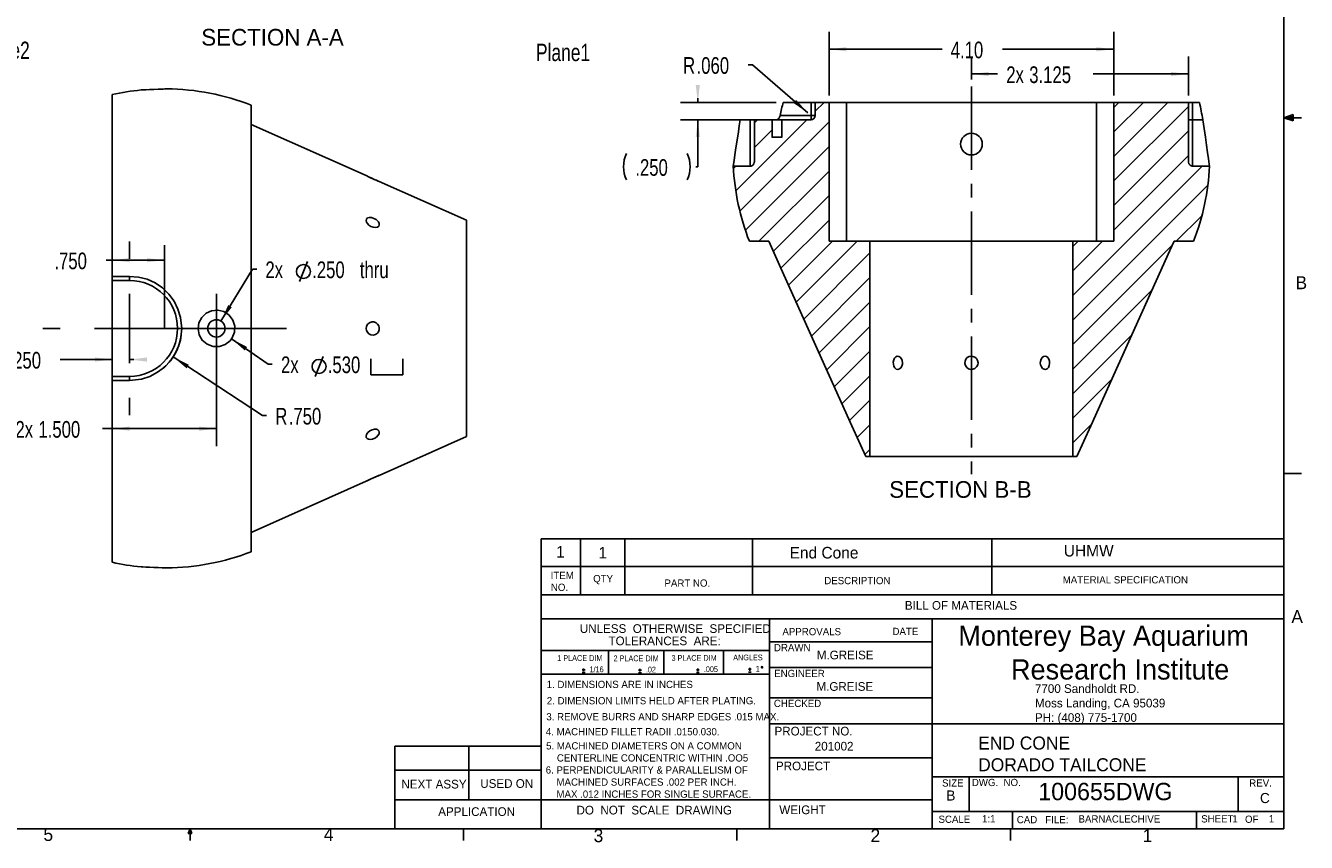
# Model space of a CAD drawing. Extents: x 0.5 to 16.5, y 0.3 to 10.8.
# Tile 2 of 3: x 7.3 to 16.5, y 0.3 to 6.2. Entities that reach past the tile are written whole.
import ezdxf

# ---------------------------------------------------------------- set-up
doc = ezdxf.new("R2010")
doc.units = 0
doc.header["$PDSIZE"] = -1
doc.linetypes.add('SLDCENTERLINES0', pattern=[0.75, 0.6, -0.05, 0.05, -0.05])
doc.layers.get('0').update_dxf_attribs({"linetype": 'CONTINUOUS'})
doc.layers.get('DEFPOINTS').update_dxf_attribs({"linetype": 'CONTINUOUS'})
doc.dimstyles.new('SLDDIMSTYLE0', dxfattribs={"dimtxt": 0.12, "dimasz": 0.125, "dimexe": 0.125, "dimexo": 0.0625, "dimgap": 0.03, "dimtad": 0, "dimtih": 1, "dimtoh": 1, "dimdec": 3, "dimlfac": 2, "dimzin": 4, "dimtxsty": 'STANDARD', "dimcen": 0.09, "dimazin": 3, "dimtfac": 1, "dimtdec": 4, "dimtmove": 0, "dimatfit": 3, "dimtolj": 1, "dimtzin": 12})
doc.dimstyles.new('SLDDIMSTYLE10', dxfattribs={"dimtxt": 0.12, "dimasz": 0.125, "dimexe": 0.125, "dimexo": 0.0625, "dimgap": 0.03, "dimtad": 0, "dimtih": 1, "dimtoh": 1, "dimlfac": 2, "dimzin": 4, "dimtxsty": 'STANDARD', "dimcen": 0.09, "dimazin": 3, "dimtfac": 1, "dimtdec": 4, "dimtofl": 0, "dimtmove": 0, "dimatfit": 3, "dimtolj": 1, "dimtzin": 12})
doc.dimstyles.new('SLDDIMSTYLE2', dxfattribs={"dimtxt": 0.12, "dimasz": 0.125, "dimexe": 0.125, "dimexo": 0.0625, "dimgap": 0.03, "dimtad": 0, "dimtih": 1, "dimtoh": 1, "dimdec": 3, "dimlfac": 2, "dimzin": 12, "dimtxsty": 'STANDARD', "dimcen": 0.09, "dimazin": 3, "dimtfac": 1, "dimtdec": 4, "dimtofl": 0, "dimtmove": 0, "dimatfit": 3, "dimtolj": 1, "dimtzin": 12})
doc.dimstyles.new('SLDDIMSTYLE3', dxfattribs={"dimtxt": 0.12, "dimasz": 0.125, "dimexe": 0.125, "dimexo": 0.0625, "dimgap": 0.03, "dimtad": 0, "dimtih": 1, "dimtoh": 1, "dimdec": 3, "dimlfac": 2, "dimzin": 4, "dimtxsty": 'STANDARD', "dimcen": 0.09, "dimazin": 3, "dimtfac": 1, "dimtdec": 4, "dimtofl": 0, "dimtmove": 0, "dimatfit": 3, "dimtolj": 1, "dimtzin": 12})
doc.dimstyles.new('SLDDIMSTYLE9', dxfattribs={"dimtxt": 0.12, "dimasz": 0.125, "dimexe": 0.125, "dimexo": 0.0625, "dimgap": 0.03, "dimtad": 0, "dimtih": 1, "dimtoh": 1, "dimdec": 3, "dimlfac": 2, "dimzin": 4, "dimtxsty": 'STANDARD', "dimcen": 0.09, "dimazin": 3, "dimtfac": 1, "dimtdec": 4, "dimtofl": 0, "dimtmove": 0, "dimatfit": 3, "dimtolj": 1, "dimtzin": 12})

# ---------------------------------------------------------------- blocks, each defined once
blk = doc.blocks.new('NOTE61')
at = {"color": 7}
for p, q in [((0.18, -0.106), (0.2, -0.106)), ((0.18, -0.126), (0.2, -0.126)), ((0.19, -0.116), (0.19, -0.096))]:
    blk.add_line(p, q, dxfattribs=at)
at = {"color": 7, "width": 0.75}
for s, height, p in [('1 PLACE DIM', 0.041667, (0, -0.0417)), ('1/16', 0.04167, (0.2325, -0.1227))]:
    blk.add_text(s, height=height, dxfattribs=at).set_placement(p)
blk = doc.blocks.new('NOTE62')
at = {"color": 7}
for p, q in [((0.18, -0.106), (0.2, -0.106)), ((0.18, -0.126), (0.2, -0.126)), ((0.19, -0.116), (0.19, -0.096))]:
    blk.add_line(p, q, dxfattribs=at)
at = {"color": 7, "width": 0.75}
for s, height, p in [('2 PLACE DIM', 0.041667, (0, -0.0417)), ('.02', 0.04167, (0.2325, -0.1227))]:
    blk.add_text(s, height=height, dxfattribs=at).set_placement(p)
blk = doc.blocks.new('NOTE63')
at = {"color": 7}
for p, q in [((0.18, -0.106), (0.2, -0.106)), ((0.18, -0.126), (0.2, -0.126)), ((0.19, -0.116), (0.19, -0.096))]:
    blk.add_line(p, q, dxfattribs=at)
at = {"color": 7, "width": 0.75}
for s, height, p in [('3 PLACE DIM', 0.041667, (0, -0.0417)), ('.005', 0.04167, (0.2325, -0.1227))]:
    blk.add_text(s, height=height, dxfattribs=at).set_placement(p)
blk = doc.blocks.new('NOTE64')
at = {"color": 7}
for p, q in [((0.11, -0.106), (0.13, -0.106)), ((0.11, -0.126), (0.13, -0.126)), ((0.12, -0.116), (0.12, -0.096))]:
    blk.add_line(p, q, dxfattribs=at)
blk.add_circle((0.2075, -0.091), 0.005, dxfattribs=at)
at = {"color": 7, "width": 0.75}
for s, height, p in [('ANGLES', 0.04167, (0, -0.0417)), ('1', 0.0417, (0.1625, -0.1227))]:
    blk.add_text(s, height=height, dxfattribs=at).set_placement(p)
blk = doc.blocks.new('*D19')
at = {"color": 7, "linetype": 'CONTINUOUS'}
for p, q in [((7.9411, 3.7003), (7.9411, 4.6118)), ((7.9411, 4.4868), (7.8969, 4.4868)), ((8.3161, 4.4868), (7.9411, 4.4868))]:
    blk.add_line(p, q, dxfattribs=at)
at = {"color": 7}
for points in [[(7.9411, 4.4868), (8.0661, 4.4718), (8.0661, 4.5018)], [(8.3161, 4.4868), (8.1911, 4.5018), (8.1911, 4.4718)]]:
    blk.add_solid(points, dxfattribs=at)
at = {"layer": 'DEFPOINTS', "color": 7}
for p in [(8.3161, 4.6006), (7.9411, 4.3403)]:
    blk.add_point(p, dxfattribs=at)
at = {"color": 7, "width": 0.75}
blk.add_text('.750', height=0.12, dxfattribs=at).set_placement((7.5244, 4.4216))
blk = doc.blocks.new('*D20')
at = {"color": 7, "linetype": 'CONTINUOUS'}
for p, q in [((8.3797, 3.7896), (9.0221, 3.3683)), ((9.0221, 3.3683), (9.0521, 3.3683))]:
    blk.add_line(p, q, dxfattribs=at)
blk.add_arc((8.0661, 3.9953), 0.375, 308.30604, 352.40536, dxfattribs=at)
at = {"color": 7}
blk.add_solid([(8.3797, 3.7896), (8.476, 3.7085), (8.4924, 3.7336)], dxfattribs=at)
at = {"layer": 'DEFPOINTS', "color": 7}
for p in [(8.0661, 3.9953), (8.3797, 3.7896)]:
    blk.add_point(p, dxfattribs=at)
at = {"color": 7, "width": 0.75}
for s, p in [('R', (9.1146, 3.3031)), ('.750', (9.2116, 3.3031))]:
    blk.add_text(s, height=0.12, dxfattribs=at).set_placement(p)
blk = doc.blocks.new('*D21')
at = {"color": 7, "linetype": 'CONTINUOUS'}
for p, q in [((7.9411, 3.7712), (7.5666, 3.7712)), ((8.0661, 3.7712), (8.0961, 3.7712))]:
    blk.add_line(p, q, dxfattribs=at)
at = {"color": 7}
for points in [[(7.9411, 3.7712), (7.8161, 3.7862), (7.8161, 3.7562)], [(8.0661, 3.7712), (8.1911, 3.7562), (8.1911, 3.7862)]]:
    blk.add_solid(points, dxfattribs=at)
at = {"layer": 'DEFPOINTS', "color": 7}
for p in [(7.9411, 3.6503), (8.0661, 3.4953)]:
    blk.add_point(p, dxfattribs=at)
at = {"color": 7, "width": 0.75}
blk.add_text('.250', height=0.12, dxfattribs=at).set_placement((7.1941, 3.706))
blk = doc.blocks.new('*D22')
at = {"color": 7, "linetype": 'CONTINUOUS'}
for p, q in [((8.6911, 3.7578), (8.6911, 3.1486)), ((7.9411, 3.2736), (7.8704, 3.2736)), ((8.6911, 3.2736), (7.9411, 3.2736))]:
    blk.add_line(p, q, dxfattribs=at)
at = {"color": 7}
for points in [[(7.9411, 3.2736), (8.0661, 3.2586), (8.0661, 3.2886)], [(8.6911, 3.2736), (8.5661, 3.2886), (8.5661, 3.2586)]]:
    blk.add_solid(points, dxfattribs=at)
at = {"layer": 'DEFPOINTS', "color": 7}
for p in [(8.6911, 3.8078), (7.9411, 3.6203)]:
    blk.add_point(p, dxfattribs=at)
at = {"color": 7, "width": 0.75}
for s, p in [('2x', (7.244, 3.2084)), ('1.500', (7.4093, 3.2084))]:
    blk.add_text(s, height=0.12, dxfattribs=at).set_placement(p)
blk = doc.blocks.new('*D23')
at = {"color": 7}
blk.add_line((9.2883, 4.3333), (9.3459, 4.4773), dxfattribs=at)
at = {"color": 7, "linetype": 'CONTINUOUS'}
for p, q in [((8.7236, 4.0487), (8.951, 4.4225)), ((8.951, 4.4225), (8.981, 4.4225))]:
    blk.add_line(p, q, dxfattribs=at)
at = {"color": 7}
blk.add_circle((9.3171, 4.4053), 0.0504, dxfattribs=at)
blk.add_solid([(8.7236, 4.0487), (8.8014, 4.1477), (8.7757, 4.1633)], dxfattribs=at)
at = {"layer": 'DEFPOINTS', "color": 7}
for p in [(8.7236, 4.0487), (8.6586, 3.9419)]:
    blk.add_point(p, dxfattribs=at)
at = {"color": 7, "width": 0.75}
for s, p in [('2x', (9.0435, 4.3573)), ('.250', (9.3801, 4.3573)), (' thru', (9.6901, 4.3573))]:
    blk.add_text(s, height=0.12, dxfattribs=at).set_placement(p)
blk = doc.blocks.new('*D24')
at = {"color": 7, "linetype": 'CONTINUOUS'}
for p, q in [((8.8002, 3.9201), (9.0634, 3.7389)), ((9.0634, 3.7389), (9.0934, 3.7389))]:
    blk.add_line(p, q, dxfattribs=at)
at = {"color": 7}
for p, q in [((9.4007, 3.6497), (9.4583, 3.7937)), ((9.8025, 3.7757), (9.8025, 3.6605)), ((10.0329, 3.6605), (10.0329, 3.7757)), ((9.8025, 3.6605), (10.0329, 3.6605))]:
    blk.add_line(p, q, dxfattribs=at)
blk.add_circle((9.4295, 3.7217), 0.0504, dxfattribs=at)
blk.add_solid([(8.8002, 3.9201), (8.8947, 3.8369), (8.9117, 3.8616)], dxfattribs=at)
at = {"layer": 'DEFPOINTS', "color": 7}
for p in [(8.582, 4.0704), (8.8002, 3.9201)]:
    blk.add_point(p, dxfattribs=at)
at = {"color": 7, "width": 0.75}
for s, p in [('2x', (9.1559, 3.6737)), ('.530', (9.4925, 3.6737))]:
    blk.add_text(s, height=0.12, dxfattribs=at).set_placement(p)
blk = doc.blocks.new('*D32')
at = {"color": 7, "linetype": 'CONTINUOUS'}
for p, q in [((14.1264, 5.7875), (14.1264, 5.9523)), ((15.6889, 5.6729), (15.6889, 5.9523)), ((14.1264, 5.8273), (14.3145, 5.8273)), ((15.6889, 5.8273), (15.0034, 5.8273))]:
    blk.add_line(p, q, dxfattribs=at)
at = {"color": 7}
for points in [[(14.1264, 5.8273), (14.2514, 5.8123), (14.2514, 5.8423)], [(15.6889, 5.8273), (15.5639, 5.8423), (15.5639, 5.8123)]]:
    blk.add_solid(points, dxfattribs=at)
at = {"layer": 'DEFPOINTS', "color": 7}
for p in [(14.1264, 5.7375), (15.6889, 5.6229)]:
    blk.add_point(p, dxfattribs=at)
at = {"color": 7, "width": 0.75}
for s, p in [('2x', (14.377, 5.7621)), ('3.125', (14.5423, 5.7621))]:
    blk.add_text(s, height=0.12, dxfattribs=at).set_placement(p)
blk = doc.blocks.new('*D33')
at = {"color": 7, "linetype": 'CONTINUOUS'}
for p, q in [((12.5501, 5.8939), (12.5201, 5.8939)), ((12.9487, 5.5475), (12.5501, 5.8939))]:
    blk.add_line(p, q, dxfattribs=at)
at = {"color": 7}
blk.add_solid([(12.9487, 5.5475), (12.8642, 5.6409), (12.8445, 5.6182)], dxfattribs=at)
at = {"layer": 'DEFPOINTS', "color": 7}
for p in [(12.9487, 5.5475), (12.9714, 5.5279)]:
    blk.add_point(p, dxfattribs=at)
at = {"color": 7, "width": 0.75}
for s, p in [('R', (12.0506, 5.8287)), ('.060', (12.1476, 5.8287))]:
    blk.add_text(s, height=0.12, dxfattribs=at).set_placement(p)
blk = doc.blocks.new('*D34')
at = {"color": 7, "linetype": 'CONTINUOUS'}
for p, q in [((12.1565, 5.6229), (12.1565, 5.6529)), ((12.7217, 5.6229), (12.0315, 5.6229)), ((12.5139, 5.4979), (12.0315, 5.4979)), ((12.1565, 5.1595), (12.1565, 5.4979)), ((12.1415, 5.1595), (12.1565, 5.1595))]:
    blk.add_line(p, q, dxfattribs=at)
for centre, start, end in [((11.8345, 5.1595), 153.43495, 206.56505), ((11.8886, 5.1595), 333.43495, 26.56505)]:
    blk.add_arc(centre, 0.2129, start, end, dxfattribs=at)
at = {"color": 7}
for points in [[(12.1565, 5.6229), (12.1715, 5.7479), (12.1415, 5.7479)], [(12.1565, 5.4979), (12.1415, 5.3729), (12.1715, 5.3729)]]:
    blk.add_solid(points, dxfattribs=at)
at = {"layer": 'DEFPOINTS', "color": 7}
for p in [(12.7717, 5.6229), (12.5639, 5.4979)]:
    blk.add_point(p, dxfattribs=at)
at = {"color": 7, "width": 0.75}
blk.add_text('.250', height=0.12, dxfattribs=at).set_placement((11.7065, 5.0943))
blk = doc.blocks.new('*D35')
at = {"color": 7, "linetype": 'CONTINUOUS'}
for p, q in [((13.1014, 5.6729), (13.1014, 6.1305)), ((15.1514, 5.6729), (15.1514, 6.1305)), ((13.1014, 6.0055), (13.9145, 6.0055)), ((15.1514, 6.0055), (14.3495, 6.0055))]:
    blk.add_line(p, q, dxfattribs=at)
at = {"color": 7}
for points in [[(13.1014, 6.0055), (13.2264, 5.9905), (13.2264, 6.0205)], [(15.1514, 6.0055), (15.0264, 6.0205), (15.0264, 5.9905)]]:
    blk.add_solid(points, dxfattribs=at)
at = {"layer": 'DEFPOINTS', "color": 7}
for p in [(13.1014, 5.6229), (15.1514, 5.6229)]:
    blk.add_point(p, dxfattribs=at)
at = {"color": 7, "width": 0.75}
blk.add_text('4.10', height=0.12, dxfattribs=at).set_placement((13.977, 5.9403))

msp = doc.modelspace()

# ---------------------------------------------------------------- linework, layer by layer
at = {"color": 255, "linetype": 'CONTINUOUS'}
for p, q in [((16.37625, 0.39207), (16.37625, 10.64207)), ((16.37625, 5.51279), (16.44343, 5.5368)), ((16.44343, 5.5368), (16.44343, 5.49021)), ((16.37625, 5.51279), (16.44343, 5.52183)), ((16.37625, 5.51279), (16.50125, 5.51279)), ((16.37625, 5.51279), (16.44343, 5.49021)), ((16.37625, 5.51279), (16.44343, 5.50248)), ((7.81402, 3.99527), (9.19561, 3.99527)), ((16.37625, 2.95029), (16.50125, 2.95029)), ((11.02889, 2.28), (11.02889, 2.4806)), ((11.02889, 2.4806), (16.37625, 2.4806)), ((11.31268, 2.28), (11.31268, 2.4806)), ((11.63053, 2.28), (11.63053, 2.4806)), ((12.54953, 2.28), (12.54953, 2.4806)), ((14.27348, 2.28), (14.27348, 2.4806)), ((16.37625, 2.28), (11.02889, 2.28)), ((11.02889, 0.39207), (11.02889, 2.28)), ((11.31268, 2.28), (11.31268, 2.07721)), ((11.63053, 2.28), (11.63053, 2.07721)), ((12.54953, 2.28), (12.54953, 2.07721)), ((14.27348, 2.28), (14.27348, 2.07721)), ((16.37625, 2.07721), (11.02889, 2.07721)), ((12.67239, 1.90398), (11.02889, 1.90398)), ((12.67239, 1.90398), (16.37625, 1.90398)), ((12.67239, 1.90398), (12.67239, 0.39207)), ((13.84349, 1.90398), (13.84349, 0.39207)), ((11.02889, 1.67712), (12.67239, 1.67712)), ((11.51392, 1.67712), (11.51392, 1.50658)), ((11.91122, 1.67712), (11.91122, 1.50658)), ((12.34207, 1.67712), (12.34207, 1.50658)), ((12.67239, 1.73977), (13.84349, 1.73977)), ((11.91122, 1.50658), (11.02889, 1.50658)), ((11.91122, 1.50658), (12.67239, 1.50658)), ((12.67239, 1.55406), (13.84349, 1.55406)), ((12.67239, 1.33604), (13.84349, 1.33604)), ((12.67239, 1.14803), (13.84349, 1.14803)), ((13.84349, 1.14803), (16.37625, 1.14803)), ((9.97625, 0.39207), (9.97625, 0.9869)), ((9.97625, 0.9869), (11.02889, 0.9869)), ((10.50883, 0.9869), (10.50883, 0.60207)), ((13.84349, 0.90409), (12.67239, 0.90409)), ((9.97625, 0.81367), (11.02889, 0.81367)), ((13.84349, 0.76707), (16.37625, 0.76707)), ((14.10989, 0.76707), (14.10989, 0.51707)), ((16.04739, 0.76707), (16.04739, 0.51707)), ((9.97625, 0.60207), (13.84349, 0.60207)), ((13.84349, 0.51707), (16.37625, 0.51707)), ((14.42239, 0.51707), (14.42239, 0.39207)), ((15.74739, 0.51707), (15.74739, 0.39207)), ((16.37625, 0.39207), (0.62625, 0.39207)), ((8.48775, 0.3575), (8.501, 0.39207)), ((8.501, 0.39207), (8.501, 0.30727)), ((8.501, 0.39207), (8.51356, 0.3575)), ((10.46975, 0.39207), (10.46975, 0.30727)), ((12.4385, 0.39207), (12.4385, 0.30727)), ((14.40725, 0.39207), (14.40725, 0.30727)), ((8.51356, 0.3575), (8.48775, 0.3575))]:
    msp.add_line(p, q, dxfattribs=at)
at = {"color": 255, "linetype": 'SLDCENTERLINES0'}
for p, q in [((14.12636, 5.7375), (14.12636, 2.94576)), ((8.31609, 3.99527), (8.31609, 4.60061))]:
    msp.add_line(p, q, dxfattribs=at)
at = {"color": 7, "linetype": 'CONTINUOUS'}
for p, q in [((7.94109, 4.37027), (7.94109, 5.67902)), ((8.94109, 5.60307), (8.94109, 3.99527)), ((12.77174, 5.62287), (12.97136, 5.62287)), ((12.97136, 5.52787), (12.97136, 5.62287)), ((12.97136, 5.62287), (13.00136, 5.62287)), ((13.00136, 5.55853), (13.0657, 5.62287)), ((13.00136, 5.52787), (13.00136, 5.62287)), ((13.10136, 5.62287), (13.00136, 5.62287)), ((13.10136, 4.62287), (13.10136, 5.62287)), ((13.10136, 5.62287), (13.22636, 5.62287)), ((13.22636, 5.62287), (13.22636, 4.62287)), ((13.22636, 5.62287), (15.02636, 5.62287)), ((15.02636, 4.62287), (15.02636, 5.62287)), ((15.02636, 5.62287), (15.15136, 5.62287)), ((15.15136, 5.58721), (15.18702, 5.62287)), ((15.15136, 5.41043), (15.3638, 5.62287)), ((15.15136, 5.23365), (15.54058, 5.62287)), ((15.15136, 4.62287), (15.15136, 5.62287)), ((15.68886, 5.62287), (15.15136, 5.62287)), ((15.15136, 5.05688), (15.68886, 5.59438)), ((15.68886, 5.19766), (15.68886, 5.62287)), ((15.68886, 5.62287), (15.71886, 5.62287)), ((15.71886, 5.62287), (15.71886, 5.49787)), ((15.76782, 5.62287), (15.71886, 5.62287)), ((9.76919, 5.0953), (8.94109, 5.46399)), ((12.42972, 4.98688), (12.9407, 5.49787)), ((12.45906, 4.83944), (13.10136, 5.48175)), ((12.46128, 5.49787), (12.53386, 5.49787)), ((12.53386, 5.16361), (12.53386, 5.49787)), ((12.53386, 5.49787), (12.56386, 5.49787)), ((12.56386, 5.47458), (12.58715, 5.49787)), ((12.56386, 5.19766), (12.56386, 5.49787)), ((12.56386, 5.49787), (12.69186, 5.49787)), ((12.69186, 5.37292), (12.69186, 5.49787)), ((12.69186, 5.49787), (12.76086, 5.49787)), ((12.74897, 5.52787), (12.97136, 5.52787)), ((12.76086, 5.4948), (12.76393, 5.49787)), ((12.76086, 5.49787), (12.76086, 5.37292)), ((12.76086, 5.49787), (12.97136, 5.49787)), ((12.97136, 5.49787), (12.97136, 5.52787)), ((13.00136, 5.52787), (12.97136, 5.52787)), ((15.71886, 5.49787), (15.68886, 5.49787)), ((15.71886, 5.49787), (15.79145, 5.49787)), ((15.71886, 5.49787), (15.71886, 5.16361)), ((12.56386, 5.2978), (12.69186, 5.4258)), ((12.68899, 5.37287), (12.69186, 5.37292)), ((12.76374, 5.37287), (12.68899, 5.37287)), ((12.76086, 5.37292), (12.69186, 5.37292)), ((12.76086, 5.37292), (12.76374, 5.37287)), ((15.15136, 4.8801), (15.68886, 5.4176)), ((12.49874, 4.70236), (13.10136, 5.30497)), ((12.41183, 5.16361), (12.53386, 5.16361)), ((12.41275, 5.14669), (12.42967, 5.16361)), ((14.85684, 4.23203), (15.78843, 5.16361)), ((15.15136, 4.70332), (15.68886, 5.24082)), ((15.71886, 5.16361), (15.8409, 5.16361)), ((12.59603, 4.62287), (13.10136, 5.1282)), ((10.49109, 4.77389), (9.86318, 5.05345)), ((14.85684, 4.05525), (15.82871, 5.02712)), ((12.70012, 4.55017), (13.10136, 4.95142)), ((15.60124, 4.62287), (15.78539, 4.80702)), ((10.49109, 4.77389), (10.49109, 3.21666)), ((12.75485, 4.42813), (13.10136, 4.77464)), ((8.06609, 4.49527), (8.06609, 4.62027)), ((12.66752, 4.62287), (12.52758, 4.62287)), ((12.80976, 4.30627), (13.12636, 4.62287)), ((12.86468, 4.18441), (13.30314, 4.62287)), ((13.39588, 4.62287), (13.10136, 4.62287)), ((14.85684, 4.62287), (13.39588, 4.62287)), ((13.39588, 3.07287), (13.39588, 4.62287)), ((14.85684, 4.58558), (14.89413, 4.62287)), ((14.85684, 4.4088), (15.07091, 4.62287)), ((14.85684, 4.62287), (14.85684, 3.07287)), ((15.15136, 4.62287), (14.85684, 4.62287)), ((15.72514, 4.62287), (15.58521, 4.62287)), ((12.91959, 4.06254), (13.39588, 4.53883)), ((14.85684, 3.87847), (15.57219, 4.59382)), ((7.94109, 4.37027), (8.06609, 4.37027)), ((7.94109, 4.34027), (7.94109, 4.37027)), ((8.06609, 4.34027), (7.94109, 4.34027)), ((7.94109, 3.65027), (7.94109, 4.34027)), ((8.06609, 4.37027), (8.06609, 4.34027)), ((12.97451, 3.94068), (13.39588, 4.36206)), ((8.06609, 3.74527), (8.06609, 4.24527)), ((8.69109, 3.74527), (8.69109, 4.24527)), ((14.85684, 3.7017), (15.42745, 4.2723)), ((13.02942, 3.81882), (13.39588, 4.18528)), ((7.56609, 3.99527), (7.44109, 3.99527)), ((7.81609, 3.99527), (8.31609, 3.99527)), ((8.44109, 3.99527), (8.41109, 3.99527)), ((8.44109, 3.99527), (8.94109, 3.99527)), ((8.56609, 3.99527), (8.69109, 3.99527)), ((8.94109, 3.99527), (8.94109, 2.38748)), ((13.08434, 3.69696), (13.39588, 4.0085)), ((14.85684, 3.52492), (15.28256, 3.95064)), ((13.13926, 3.5751), (13.39588, 3.83173)), ((7.94109, 3.65027), (8.06609, 3.65027)), ((7.94109, 3.62027), (7.94109, 3.65027)), ((7.94109, 2.31153), (7.94109, 3.62027)), ((7.94109, 3.62027), (8.06609, 3.62027)), ((8.06609, 3.62027), (8.06609, 3.65027)), ((13.19417, 3.45324), (13.39588, 3.65495)), ((14.85684, 3.34814), (15.13768, 3.62898)), ((8.06609, 3.49527), (8.06609, 3.37027)), ((13.24909, 3.33138), (13.39588, 3.47817)), ((13.30425, 3.20976), (13.39588, 3.3014)), ((14.85684, 3.17137), (14.99279, 3.30732)), ((9.86301, 2.93702), (10.49109, 3.21666)), ((13.35953, 3.08827), (13.39588, 3.12462)), ((13.39588, 3.07287), (13.36653, 3.07287)), ((14.85684, 3.07287), (13.39588, 3.07287)), ((14.88619, 3.07287), (14.85684, 3.07287)), ((8.94109, 2.52655), (9.76912, 2.89522))]:
    msp.add_line(p, q, dxfattribs=at)
at = {"color": 7, "linetype": 'CONTINUOUS', "flags": 128}
for points in [[(8.30251, 5.71876), (8.30697, 5.71896), (8.32533, 5.71976), (8.3342, 5.72014), (8.33259, 5.72007), (8.32067, 5.71955), (8.29981, 5.71865), (8.27232, 5.71745), (8.24129, 5.7161), (8.21022, 5.71474), (8.18263, 5.71354), (8.16166, 5.71262), (8.14965, 5.7121), (8.14854, 5.71205)], [(12.41183, 5.16361), (12.41767, 5.20357), (12.42394, 5.24639), (12.43126, 5.29609), (12.43951, 5.35191), (12.4484, 5.41175), (12.45479, 5.45453), (12.46128, 5.49787)], [(12.722, 5.49787), (12.73089, 5.50041), (12.73945, 5.50774), (12.74504, 5.51642), (12.74833, 5.52516), (12.74897, 5.52787)], [(15.79145, 5.49787), (15.80095, 5.43441), (15.81013, 5.37273), (15.81874, 5.3146), (15.82654, 5.26167), (15.83327, 5.2158), (15.8388, 5.17796), (15.8409, 5.16361)], [(12.53386, 5.16361), (12.53982, 5.16429), (12.54504, 5.16604), (12.55344, 5.17179), (12.55952, 5.17992), (12.56317, 5.19033), (12.56386, 5.19766)], [(15.68886, 5.19766), (15.689, 5.19436), (15.69242, 5.18148), (15.69985, 5.17125), (15.70769, 5.16604), (15.71648, 5.16372), (15.71886, 5.16361)], [(9.85703, 5.05592), (9.84669, 5.06017), (9.83334, 5.06582), (9.81754, 5.07273), (9.80067, 5.08035), (9.7853, 5.08753), (9.77429, 5.0928), (9.76912, 5.09531), (9.76925, 5.09524), (9.77368, 5.09309), (9.78197, 5.08911), (9.79404, 5.08342), (9.80945, 5.07635), (9.82667, 5.06871), (9.8429, 5.06176), (9.85519, 5.05666), (9.86204, 5.05389), (9.86317, 5.05344)], [(9.86161, 5.05406), (9.86017, 5.05464), (9.85703, 5.05592)], [(9.8525, 4.76815), (9.83997, 4.7793), (9.82507, 4.78778), (9.80844, 4.79318), (9.792, 4.79433), (9.77867, 4.79053), (9.77078, 4.78261), (9.76861, 4.77248), (9.77114, 4.76156), (9.77767, 4.75044), (9.78802, 4.73961), (9.802, 4.73004), (9.81866, 4.72326), (9.83575, 4.72096), (9.85016, 4.72385), (9.85958, 4.73102), (9.86345, 4.74078), (9.86225, 4.75171), (9.85662, 4.7629), (9.8525, 4.76815)], [(13.36653, 3.07287), (13.26643, 3.29289), (12.75441, 4.4291), (12.66752, 4.62287)], [(15.58521, 4.62287), (15.55493, 4.55532), (14.98629, 3.29289), (14.88619, 3.07287)], [(8.06609, 4.37027), (8.12955, 4.36483), (8.19123, 4.34878), (8.24936, 4.3224), (8.30229, 4.28654), (8.34816, 4.24233), (8.386, 4.19094), (8.41431, 4.13435), (8.43279, 4.07377), (8.44109, 3.99527)], [(8.78982, 3.90691), (8.75455, 3.87896), (8.71229, 3.86448), (8.66705, 3.86497), (8.62421, 3.88089), (8.58937, 3.91037), (8.5668, 3.94936), (8.55862, 3.99283), (8.56499, 4.03593), (8.58484, 4.07443), (8.61624, 4.1046), (8.65634, 4.12313), (8.70109, 4.12739), (8.74527, 4.11619), (8.78315, 4.09057), (8.80988, 4.05397), (8.82262, 4.01132), (8.82069, 3.96766), (8.80488, 3.92739), (8.78982, 3.90691)], [(8.44109, 3.99527), (8.43582, 3.93281), (8.4203, 3.87212), (8.39486, 3.81496), (8.36039, 3.76286), (8.31757, 3.71714), (8.26787, 3.67918), (8.21205, 3.64988), (8.15221, 3.63029), (8.06609, 3.62027)], [(9.85703, 3.97117), (9.86249, 3.98508), (9.86334, 4.00018), (9.85955, 4.01445), (9.85163, 4.02679), (9.84002, 4.03631), (9.82532, 4.04187), (9.80871, 4.04219), (9.79225, 4.03635), (9.77885, 4.02475), (9.77086, 4.00976), (9.7686, 3.99437), (9.77107, 3.98013), (9.77754, 3.96753), (9.78783, 3.9571), (9.80175, 3.94999), (9.81839, 3.94783), (9.83549, 3.95191), (9.84997, 3.96197), (9.85703, 3.97117)], [(13.63069, 3.74787), (13.62868, 3.76357), (13.62293, 3.77751), (13.61417, 3.78812), (13.60348, 3.7942), (13.59219, 3.79505), (13.58157, 3.7906), (13.57274, 3.78135), (13.56658, 3.7683), (13.56369, 3.75295), (13.56434, 3.73705), (13.56845, 3.72238), (13.57565, 3.71056), (13.58527, 3.70293), (13.59629, 3.70037), (13.6075, 3.70316), (13.6176, 3.71097), (13.6254, 3.72294), (13.62987, 3.73774), (13.63069, 3.74787)], [(14.12636, 3.79537), (14.11066, 3.7927), (14.09672, 3.78499), (14.08611, 3.77309), (14.08003, 3.75833), (14.07918, 3.74241), (14.08363, 3.72713), (14.09288, 3.71417), (14.10593, 3.70499), (14.12128, 3.70064), (14.13718, 3.70162), (14.15185, 3.70779), (14.16367, 3.71847), (14.1713, 3.73248), (14.17386, 3.74823), (14.17107, 3.76391), (14.16326, 3.77778), (14.15129, 3.7883), (14.13649, 3.79428), (14.12636, 3.79537)], [(14.62204, 3.74787), (14.62405, 3.73216), (14.6298, 3.71823), (14.63856, 3.70762), (14.64924, 3.70153), (14.66054, 3.70068), (14.67115, 3.70513), (14.67998, 3.71439), (14.68615, 3.72743), (14.68904, 3.74278), (14.68839, 3.75869), (14.68428, 3.77336), (14.67707, 3.78518), (14.66746, 3.79281), (14.65644, 3.79537), (14.64523, 3.79258), (14.63512, 3.78477), (14.62733, 3.77279), (14.62286, 3.75799), (14.62204, 3.74787)], [(9.84272, 3.21328), (9.85407, 3.22425), (9.86142, 3.2365), (9.86358, 3.24798), (9.86089, 3.25755), (9.85395, 3.26468), (9.84321, 3.26882), (9.8292, 3.2693), (9.8129, 3.26545), (9.79615, 3.25701), (9.78172, 3.24491), (9.77228, 3.23148), (9.76868, 3.21928), (9.77007, 3.20945), (9.77558, 3.20211), (9.78493, 3.19746), (9.798, 3.19608), (9.81412, 3.19876), (9.83138, 3.20588), (9.84272, 3.21328)], [(9.77521, 2.89819), (9.78571, 2.90321), (9.79925, 2.90954), (9.81555, 2.91693), (9.83278, 2.92448), (9.84789, 2.93087), (9.8583, 2.93515), (9.86315, 2.9371), (9.86281, 2.93696), (9.85794, 2.935), (9.84904, 2.93135), (9.83659, 2.92611), (9.82127, 2.91947), (9.80446, 2.91193), (9.78848, 2.90452), (9.77628, 2.89871), (9.76979, 2.89556), (9.76911, 2.89523)], [(9.77029, 2.8958), (9.77233, 2.8968), (9.77521, 2.89819)], [(8.30251, 2.27178), (8.30697, 2.27159), (8.32533, 2.27079), (8.3342, 2.2704), (8.33259, 2.27047), (8.32067, 2.27099), (8.29981, 2.2719), (8.27232, 2.2731), (8.24129, 2.27445), (8.21022, 2.2758), (8.18263, 2.27701), (8.16166, 2.27792), (8.14965, 2.27845), (8.14854, 2.27849)]]:
    msp.add_lwpolyline(points, dxfattribs=at)
at = {"color": 7, "linetype": 'CONTINUOUS'}
for centre, radius in [((14.12636, 5.32287), 0.07813), ((8.69109, 3.99527), 0.0625)]:
    msp.add_circle(centre, radius, dxfattribs=at)
for centre, radius, start, end in [((8.31609, 3.99527), 1.725, 68.757328, 89.417856), ((8.31609, 3.99527), 1.725, 95.574901, 102.555858), ((14.12636, 5.24787), 1.40557, 164.526312, 168.509378), ((14.12636, 5.24787), 1.68375, 8.538762, 12.868707), ((12.97136, 5.52787), 0.03, 270, 0), ((14.12636, 5.24787), 1.7166, 182.813275, 201.351666), ((14.12636, 5.24787), 1.7166, 338.648334, 357.186725), ((8.06609, 3.99527), 0.345, 0, 90), ((8.06609, 3.99527), 0.345, 270, 0), ((8.31609, 3.99527), 1.725, 257.444142, 264.426243), ((8.31609, 3.99527), 1.725, 270.583326, 291.242672)]:
    msp.add_arc(centre, radius, start, end, dxfattribs=at)

# ---------------------------------------------------------------- block references
for name, p in [('NOTE61', (11.14446, 1.64279)), ('NOTE62', (11.54987, 1.64063)), ('NOTE63', (11.96716, 1.64358)), ('NOTE64', (12.41125, 1.64681))]:
    msp.add_blockref(name, p)

# ---------------------------------------------------------------- texts
at = {"color": 7, "width": 0.75}
for s, p in [('Plane2', (6.95684, 5.93527)), ('Plane1', (10.99109, 5.92027))]:
    msp.add_text(s, height=0.125, dxfattribs=at).set_placement(p)
at = {"color": 7}
for s, insert, char_height, attachment_point in [('SECTION A-A', (9.09475, 6.15189), 0.12, 2), ('B', (16.45931, 4.37145), 0.09375, 1), ('SECTION B-B', (14.04704, 2.89573), 0.12, 2), ('1', (11.13695, 2.42917), 0.08333, 1), ('1', (11.44127, 2.4221), 0.08333, 1), ('End Cone', (12.81722, 2.4221), 0.083333, 1), ('UHMW', (14.79149, 2.43662), 0.083333, 1), ('ITEM', (11.09742, 2.24314), 0.052083, 1), ('QTY', (11.40298, 2.21972), 0.052083, 1), ('NO.', (11.09857, 2.15733), 0.052083, 1), ('PART NO.', (11.91641, 2.18782), 0.052083, 1), ('DESCRIPTION', (13.06704, 2.20559), 0.0520833, 1), ('MATERIAL SPECIFICATION', (14.78337, 2.21129), 0.0520833, 1), ('BILL OF MATERIALS', (13.64693, 2.03224), 0.0625, 1), ('A', (16.42952, 1.96707), 0.09375, 1), ('UNLESS  OTHERWISE  SPECIFIED', (11.30724, 1.86536), 0.0625, 1), ('Monterey Bay Aquarium\\P       Research Institute', (14.03167, 1.8559), 0.1458333, 1), ('TOLERANCES  ARE:', (11.51351, 1.77687), 0.0625, 1), ('APPROVALS', (12.76556, 1.83807), 0.052083, 1), ('DATE', (13.55783, 1.84005), 0.052083, 1), ('DRAWN', (12.70477, 1.72299), 0.052083, 1), ('M.GREISE', (13.01297, 1.67496), 0.0625, 1), ('ENGINEER', (12.70647, 1.53704), 0.052083, 1), ('1. DIMENSIONS ARE IN INCHES', (11.06838, 1.45816), 0.0520833, 1), ('M.GREISE', (13.01057, 1.44848), 0.0625, 1), ('7700 Sandholdt RD.\\PMoss Landing, CA 95039\\PPH: (408) 775-1700', (14.5835, 1.43309), 0.0625, 1), ('2. DIMENSION LIMITS HELD AFTER PLATING.', (11.06955, 1.34081), 0.0520833, 1), ('CHECKED', (12.70407, 1.32157), 0.052083, 1), ('3. REMOVE BURRS AND SHARP EDGES .015 MAX.', (11.06599, 1.22556), 0.0520833, 1), ('4. MACHINED FILLET RADII .0150.030.', (11.0624, 1.11761), 0.0520833, 1), ('PROJECT NO.', (12.70862, 1.12684), 0.0625, 1), ('5. MACHINED DIAMETERS ON A COMMON\\P    CENTERLINE CONCENTRIC WITHIN .OO5', (11.06443, 1.01575), 0.0520833, 1), ('201002', (12.99854, 1.0185), 0.0625, 1), ('END CONE\\PDORADO TAILCONE\\P', (14.1747, 1.05678), 0.09375, 1), ('6. PERPENDICULARITY & PARALLELISM OF\\P    MACHINED SURFACES .002 PER INCH.\\P    MAX .012 INCHES FOR SINGLE SURFACE.', (11.06161, 0.84199), 0.0520833, 1), ('PROJECT', (12.71894, 0.8761), 0.0625, 1), ('NEXT ASSY', (10.02281, 0.7452), 0.0625, 1), ('USED ON', (10.59039, 0.7497), 0.0625, 1), ('SIZE', (13.91481, 0.74828), 0.052083, 1), ('DWG.  NO.', (14.1292, 0.75211), 0.052083, 1), ('REV.', (16.12624, 0.74828), 0.052083, 1), ('B', (13.94577, 0.66855), 0.07292, 1), ('100655DWG', (14.60754, 0.72336), 0.125, 1), ('C', (16.2038, 0.65044), 0.07292, 1), ('DO  NOT  SCALE  DRAWING', (11.28331, 0.5581), 0.0625, 1), ('WEIGHT', (12.74311, 0.56032), 0.0625, 1), ('APPLICATION', (10.2879, 0.54746), 0.0625, 1), ('SCALE ', (13.88922, 0.48714), 0.052083, 1), ('1:1', (14.20251, 0.49068), 0.052083, 1), ('CAD   FILE:   ', (14.4529, 0.48429), 0.0520833, 1), ('BARNACLE\\ARCHIVE', (14.8973, 0.48916), 0.0520833, 1), ('SHEET', (15.78019, 0.49012), 0.052083, 1), ('1', (16.00418, 0.48986), 0.05208, 1), ('OF', (16.09572, 0.48765), 0.052083, 1), ('1', (16.26731, 0.49094), 0.05208, 1), ('5', (7.44549, 0.39845), 0.09375, 1), ('4', (9.4641, 0.39845), 0.09375, 1), ('3', (11.40637, 0.38997), 0.09375, 1), ('2', (13.39954, 0.38997), 0.09375, 1), ('1', (15.35878, 0.38997), 0.09375, 1)]:
    msp.add_mtext(s, dxfattribs=dict(at, insert=insert, char_height=char_height, attachment_point=attachment_point))

# ---------------------------------------------------------------- dimensions: what is measured, and where the dimension line sits
dim = msp.add_linear_dim(base=(13.10136, 6.00547), p1=(13.10136, 5.62287), p2=(15.15136, 5.62287), dimstyle='SLDDIMSTYLE10')
dim.commit()
dim.dimension.update_dxf_attribs({"geometry": '*D35', "text_midpoint": (14.13204, 6.00547), "dimtype": 160})
for center, mpoint, picture, middle in [((12.97136, 5.52787), (12.94872, 5.54755), '*D33', (12.25413, 5.89391)), ((8.06609, 3.99527), (8.37967, 3.78961), '*D20', (9.31812, 3.36827))]:
    dim = msp.add_radius_dim(center=center, mpoint=mpoint, dimstyle='SLDDIMSTYLE9')
    dim.commit()
    dim.dimension.update_dxf_attribs({"geometry": picture, "text_midpoint": middle, "dimtype": 164})
for base, p1, p2, dimstyle, picture, middle in [((14.12636, 5.82735), (14.12636, 5.7375), (15.68886, 5.62287), 'SLDDIMSTYLE2', '*D32', (14.65893, 5.82735)), ((8.69109, 3.27364), (8.69109, 3.80777), (7.94109, 3.62027), 'SLDDIMSTYLE3', '*D22', (7.52596, 3.27364))]:
    dim = msp.add_linear_dim(base=base, p1=p1, p2=p2, text='2x<>', dimstyle=dimstyle)
    dim.commit()
    dim.dimension.update_dxf_attribs({"geometry": picture, "text_midpoint": middle, "dimtype": 160})
for base, p1, p2, angle, picture, middle in [((12.15652, 5.62287), (12.77174, 5.62287), (12.56386, 5.49787), 90, '*D34', (12.15652, 5.15948)), ((8.31609, 4.48685), (8.31609, 4.60061), (7.94109, 4.34027), 180, '*D19', (7.67936, 4.48685)), ((8.06609, 3.77123), (8.06609, 3.49527), (7.94109, 3.65027), 180, '*D21', (7.34907, 3.77123))]:
    dim = msp.add_linear_dim(base=base, p1=p1, p2=p2, angle=angle, dimstyle='SLDDIMSTYLE3')
    dim.commit()
    dim.dimension.update_dxf_attribs({"geometry": picture, "text_midpoint": middle, "dimtype": 160})
for p1, p2, text, picture, middle in [((8.65861, 3.94188), (8.72358, 4.04867), '2x<> thru', '*D23', (9.56862, 4.42251)), ((8.58197, 4.07042), (8.80022, 3.92012), '2x<><HOLE-SPOT>', '*D24', (9.6818, 3.73888))]:
    dim = msp.add_diameter_dim_2p(p1=p1, p2=p2, text=text, dimstyle='SLDDIMSTYLE0')
    dim.commit()
    dim.dimension.update_dxf_attribs({"geometry": picture, "text_midpoint": middle, "dimtype": 163})

doc.saveas('drawing.dxf')
